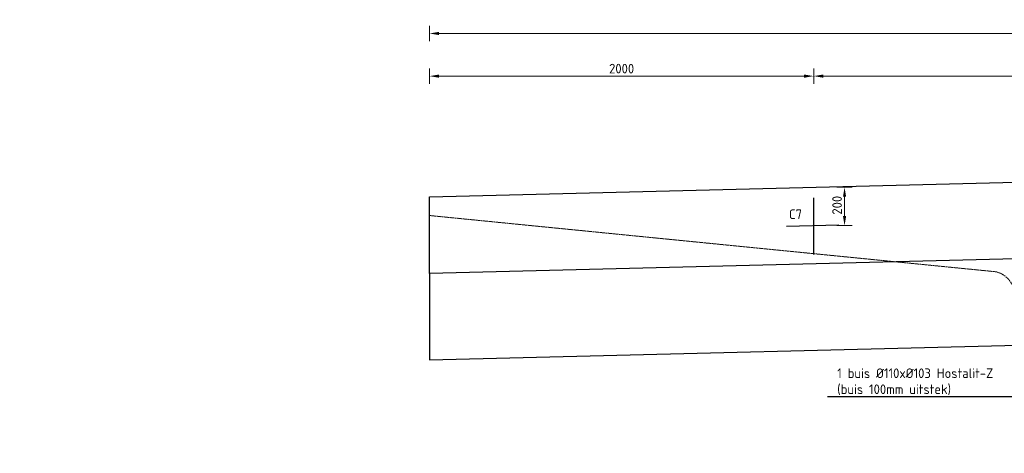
# Model space of a CAD drawing. Header units: millimetres. Extents: x -8028558 to 327273, y -63352 to 83293.
# Tile 37 of 195: x -7527 to -2403, y -1012 to 1247. Entities that reach past the tile are written whole.
import ezdxf
from ezdxf import colors
from ezdxf.entities.mleader import LeaderData, LeaderLine
from ezdxf.math import Vec2, Vec3

# ---------------------------------------------------------------- set-up
doc = ezdxf.new("R2010")
doc.units = ezdxf.units.MM
doc.linetypes.add('ZZ-HIDDEN-SO', pattern=[4, 2, -2])
for name, color, linetype, lineweight in [('B-CO-BC-BETONVORM-GD', 90, 'Continuous', 25), ('B-CO-BC-BETONVORM-GN', 10, 'ZZ-HIDDEN-SO', 13), ('B-CO-BC-BETONVORM_GEWAPEND-M', 7, 'Continuous', 18), ('B-CO-BC-BETONVORM_GEWAPEND-T70', 210, 'Continuous', 70), ('B-CO-BC-VOORSPANNING-GD', 200, 'Continuous', 25), ('X-XX-AL-VERWIJZING-T25', 7, 'Continuous', 25)]:
    doc.layers.add(name, color=color, linetype=linetype, lineweight=lineweight)
doc.styles.add('NLCS-ISO-MM20-T25', font='NLCS-ISO.ttf', dxfattribs={"height": 50})
doc.dimstyles.new('NLCS-MM20-T25-PIJL_L0_H0', dxfattribs={"dimscale": 20, "dimtxt": 2.5, "dimasz": 2.5, "dimexe": 2, "dimexo": 2, "dimgap": 0.7, "dimtad": 1, "dimdec": 0, "dimzin": 0, "dimdsep": 46, "dimtxsty": 'NLCS-ISO-MM20-T25', "dimcen": 0, "dimdle": 2, "dimclrd": 256, "dimclre": 256, "dimclrt": 256, "dimadec": 0, "dimazin": 0, "dimtfac": 1, "dimtdec": 3, "dimtofl": 0, "dimtmove": 0, "dimatfit": 3, "dimfxl": 2, "dimfxlon": 1, "dimtfillclr": 256, "dimtolj": 1, "dimtzin": 0, "dimlwd": -1, "dimlwe": -1, "dimarcsym": 0})

# ---------------------------------------------------------------- blocks, each defined once
blk = doc.blocks.new('*D1717')
at = {"layer": 'B-CO-BC-BETONVORM_GEWAPEND-M', "transparency": 16777216}
for p, q in [((-5394.8, 1135.1), (-5394.8, 1215.1)), ((15495.2, 1135.1), (15495.2, 1215.1)), ((15445.2, 1175.1), (-5344.8, 1175.1))]:
    blk.add_line(p, q, dxfattribs=at)
for points in [[(-5344.8, 1183.5), (-5344.8, 1166.8), (-5394.8, 1175.1)], [(15445.2, 1183.5), (15445.2, 1166.8), (15495.2, 1175.1)]]:
    blk.add_solid(points, dxfattribs=at)
at = {"layer": 'B-CO-BC-BETONVORM_GEWAPEND-M', "transparency": 16777216, "insert": (5050.2, 1214.1), "char_height": 50, "attachment_point": 5, "style": 'NLCS-ISO-MM20-T25'}
blk.add_mtext('\\A1;20890', dxfattribs=at)
blk = doc.blocks.new('*D1737')
at = {"layer": 'B-CO-BC-BETONVORM_GEWAPEND-M', "transparency": 16777216}
for p, q in [((-3394.8, 913), (-3394.8, 993)), ((-549.8, 913), (-549.8, 993)), ((-599.8, 953), (-3344.8, 953))]:
    blk.add_line(p, q, dxfattribs=at)
for points in [[(-3344.8, 961.3), (-3344.8, 944.6), (-3394.8, 953)], [(-599.8, 961.3), (-599.8, 944.6), (-549.8, 953)]]:
    blk.add_solid(points, dxfattribs=at)
at = {"layer": 'B-CO-BC-BETONVORM_GEWAPEND-M', "transparency": 16777216, "insert": (-1972.3, 992), "char_height": 50, "attachment_point": 5, "style": 'NLCS-ISO-MM20-T25'}
blk.add_mtext('\\A1;2845', dxfattribs=at)
blk = doc.blocks.new('*D1738')
at = {"layer": 'B-CO-BC-BETONVORM_GEWAPEND-M', "transparency": 16777216}
for p, q in [((-5394.8, 913), (-5394.8, 993)), ((-3394.8, 913), (-3394.8, 993)), ((-3444.8, 953), (-5344.8, 953))]:
    blk.add_line(p, q, dxfattribs=at)
for points in [[(-5344.8, 961.3), (-5344.8, 944.6), (-5394.8, 953)], [(-3444.8, 961.3), (-3444.8, 944.6), (-3394.8, 953)]]:
    blk.add_solid(points, dxfattribs=at)
at = {"layer": 'B-CO-BC-BETONVORM_GEWAPEND-M', "transparency": 16777216, "insert": (-4394.8, 992), "char_height": 50, "attachment_point": 5, "style": 'NLCS-ISO-MM20-T25'}
blk.add_mtext('\\A1;2000', dxfattribs=at)
blk = doc.blocks.new('*D1739')
at = {"layer": 'B-CO-BC-BETONVORM_GEWAPEND-M', "transparency": 16777216}
for p, q in [((-3274.5, 374.4), (-3194.5, 374.4)), ((-3234.5, 324.4), (-3234.5, 224.4)), ((-3274.5, 174.4), (-3194.5, 174.4))]:
    blk.add_line(p, q, dxfattribs=at)
for points in [[(-3242.8, 324.4), (-3226.2, 324.4), (-3234.5, 374.4)], [(-3242.8, 224.4), (-3226.2, 224.4), (-3234.5, 174.4)]]:
    blk.add_solid(points, dxfattribs=at)
at = {"layer": 'B-CO-BC-BETONVORM_GEWAPEND-M', "transparency": 16777216, "insert": (-3273.5, 280.6), "char_height": 50, "attachment_point": 5, "rotation": 90, "style": 'NLCS-ISO-MM20-T25'}
blk.add_mtext('\\A1;200', dxfattribs=at)

msp = doc.modelspace()

# ---------------------------------------------------------------- linework, layer by layer
at = {"layer": 'B-CO-BC-BETONVORM-GD', "flags": 128}
msp.add_lwpolyline([(-5394.8, -75.3), (-5394.8, 324.7), (15495.2, 847), (15495.2, 447)], dxfattribs=at)
msp.add_lwpolyline([(15495.2, -3), (15495.2, 447), (-5394.8, -75.3), (-5394.8, -525.3)], close=True, dxfattribs=at)
at = {"layer": 'B-CO-BC-BETONVORM-GN', "flags": 128}
msp.add_lwpolyline([(-5394.8, 227), (-2446.4, -66)], dxfattribs=at)
msp.add_lwpolyline([(-2349.8, -189, 0.346017), (-2446.4, -66)], format="xyb", dxfattribs=at)
at = {"layer": 'B-CO-BC-VOORSPANNING-GD', "flags": 128}
for points in [[(-3394.8, 24.5), (-3394.8, 319.5)], [(-3537.5, 171.1), (-3264.8, 177.9)]]:
    msp.add_lwpolyline(points, dxfattribs=at)

# ---------------------------------------------------------------- texts
at = {"layer": 'B-CO-BC-BETONVORM_GEWAPEND-T70', "ltscale": 500, "insert": (-3455.9, 258.6), "char_height": 50, "attachment_point": 3, "style": 'NLCS-ISO-MM20-T25'}
msp.add_mtext_dynamic_manual_height_columns('C7', width=332.893, gutter_width=35, heights=[0], dxfattribs=at)

# ---------------------------------------------------------------- dimensions: what is measured, and where the dimension line sits
at = {"layer": 'B-CO-BC-BETONVORM_GEWAPEND-M'}
for base, p1, p2, picture, middle in [((-5394.8, 1175.1), (15495.2, 380.6), (-5394.8, 380.6), '*D1717', (5050.2, 1214.1)), ((-5394.8, 953), (-3394.8, 173.9), (-5394.8, 355.7), '*D1738', (-4394.8, 992)), ((-3394.8, 953), (-549.8, 355.7), (-3394.8, 173.9), '*D1737', (-1972.3, 992))]:
    dim = msp.add_linear_dim(base=base, p1=p1, p2=p2, angle=180, dimstyle='NLCS-MM20-T25-PIJL_L0_H0', dxfattribs=at)
    dim.commit()
    dim.dimension.update_dxf_attribs({"geometry": picture, "text_midpoint": middle})
dim = msp.add_linear_dim(base=(-3234.5, 174.4), p1=(-3394.8, 374.4), p2=(-3394.8, 174.4), angle=90, dimstyle='NLCS-MM20-T25-PIJL_L0_H0', dxfattribs=at)
dim.commit()
dim.dimension.update_dxf_attribs({"geometry": '*D1739', "text_midpoint": (-3234.5, 280.6), "dimtype": 160})

# ---------------------------------------------------------------- leaders
at = {"layer": 'X-XX-AL-VERWIJZING-T25'}
ml = msp.add_multileader_mtext('Standard', dxfattribs=at)
ml.set_content('1 buis Ø110xØ103 Hostalit-Z\\P(buis 100mm uitstek)', color=256, style='NLCS-ISO-MM20-T25')
ml.set_leader_properties(color=256, linetype='ByLayer', lineweight=-1)
ml.build(insert=Vec2(0, 0))
ml.multileader.update_dxf_attribs({"text_left_attachment_type": 5, "text_right_attachment_type": 5, "dogleg_length": 50, "arrow_head_size": 50})
ctx = ml.context
ctx.base_point, ctx.char_height, ctx.arrow_head_size, ctx.landing_gap_size, ctx.plane_origin = Vec3(-3290.8, -717.8), 50, 50, 18, Vec3(-3066.6, -648.1)
ctx.left_attachment, ctx.right_attachment = 5, 5
notes = []
notes.append((ctx, [(1, (1, 1, 0), (-2349.8, -717.8), (-1, 0), 50, [(0, [(-1773, -717.7)], 0, [])])]))
ctx.mtext.insert, ctx.mtext.width, ctx.mtext.flow_direction = Vec3(-3272.8, -569.4), 13466.668, 5
ml = msp.add_multileader_mtext('Standard', dxfattribs=at)
ml.set_content('6 Ø125xØ119 Hostalit-Z\\P1 Ø110xØ103 Hostalit-Z\\P(buis 100mm uitstek)', color=256, style='NLCS-ISO-MM20-T25')
ml.set_leader_properties(color=256, linetype='ByLayer', lineweight=-1)
ml.build(insert=Vec2(0, 0))
ml.multileader.update_dxf_attribs({"text_left_attachment_type": 5, "text_right_attachment_type": 5, "dogleg_length": 50, "arrow_head_size": 50})
ctx = ml.context
ctx.base_point, ctx.char_height, ctx.arrow_head_size, ctx.landing_gap_size, ctx.plane_origin = Vec3(-12732.4, -1003.7), 50, 50, 18, Vec3(-15063.5, -933.7)
ctx.left_attachment, ctx.right_attachment = 5, 5
notes.append((ctx, [(0, (1, 1, 0), (-12782.4, -1003.7), (1, 0), 50, [(0, [(-13505.7, -1003.3)], 0, [])])]))
ctx.mtext.insert, ctx.mtext.width, ctx.mtext.flow_direction = Vec3(-12714.4, -772), 13466.668, 5
for ctx, leaders in notes:
    for number, flags, end, landing, length, lines in leaders:
        leader = LeaderData()
        leader.index, (leader.has_last_leader_line, leader.has_dogleg_vector, leader.attachment_direction) = number, flags
        leader.last_leader_point, leader.dogleg_vector, leader.dogleg_length = Vec3(end), Vec3(landing), length
        for number, points, colour, breaks in lines:
            line = LeaderLine()
            line.index, line.vertices, line.color, line.breaks = number, Vec3.list(points), colors.encode_raw_color(colour), breaks
            leader.lines.append(line)
        ctx.leaders.append(leader)

doc.saveas('drawing.dxf')
